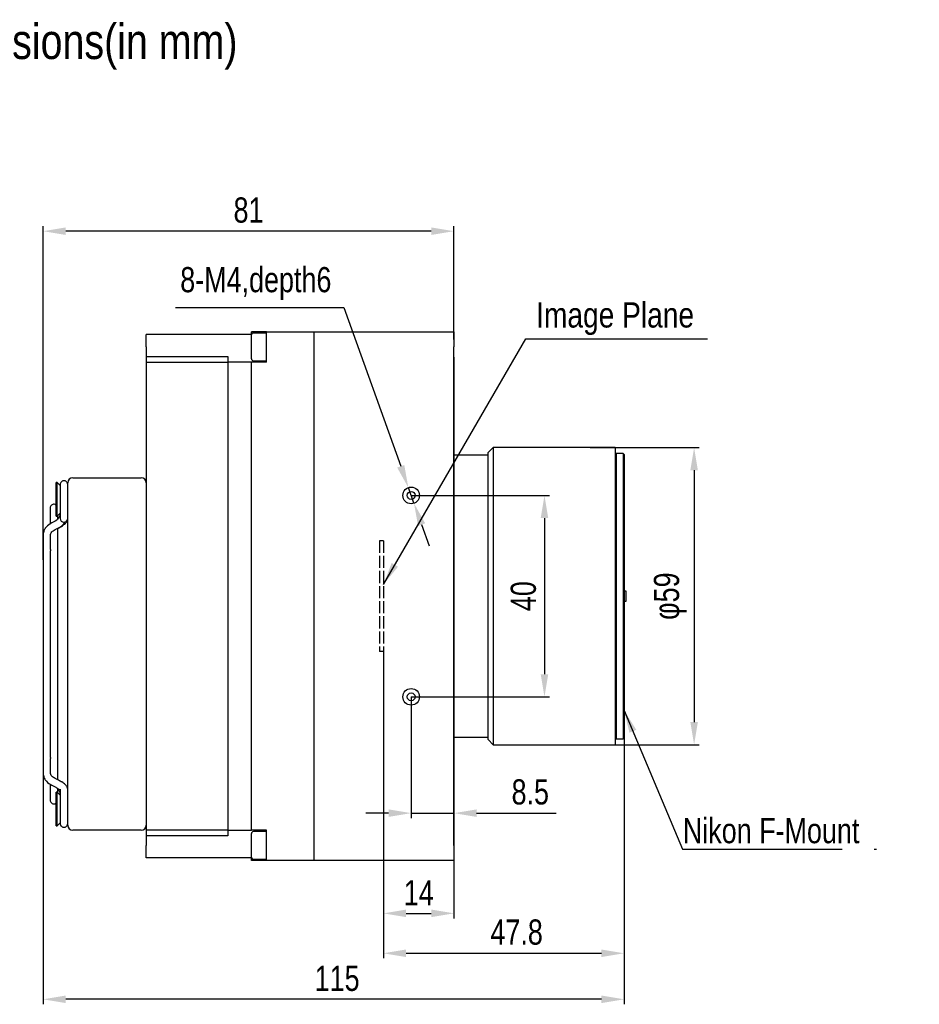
# Model space of a CAD drawing. Header units: millimetres. Extents: x 0 to 8447, y 0 to 2912.
# Tile 3 of 5: x 8144 to 8323, y 2716 to 2912. Entities that reach past the tile are written whole.
import ezdxf

# ---------------------------------------------------------------- set-up
doc = ezdxf.new("R2010")
doc.units = ezdxf.units.MM
doc.linetypes.add('ACAD_ISO02W100', pattern=[15, 12, -3])
doc.linetypes.add('CENTER', pattern=[50.8, 31.75, -6.35, 6.35, -6.35])
for name, color, linetype, lineweight in [('粗实线', 7, 'Continuous', 50), ('细实线', 3, 'Continuous', 25), ('细虚线', 2, 'ACAD_ISO02W100', 25)]:
    doc.layers.add(name, color=color, linetype=linetype, lineweight=lineweight)
doc.styles.add('iTek', font='txt', dxfattribs={"width": 0.8, "height": 5})
doc.dimstyles.new('iTek', dxfattribs={"dimscale": 0, "dimtxt": 5, "dimasz": 4.5, "dimexe": 1, "dimexo": 0, "dimgap": 1.5, "dimtad": 1, "dimtoh": 1, "dimdsep": 46, "dimtxsty": 'iTek', "dimcen": 4, "dimclrd": 256, "dimclre": 256, "dimclrt": 256, "dimazin": 2, "dimtfac": 1, "dimtmove": 0, "dimatfit": 3, "dimfxl": 1, "dimlwd": -1, "dimlwe": -1, "dimarcsym": 0})

# ---------------------------------------------------------------- blocks, each defined once
blk = doc.blocks.new('*D127')
at = {"layer": 'Defpoints', "color": 0, "linetype": 'CENTER'}
for p in [(8221.67, 2817.19), (8221.67, 2777.19), (8248.15, 2777.19)]:
    blk.add_point(p, dxfattribs=at)
at = {"layer": '细实线'}
for p, q in [((8221.67, 2817.19), (8249.15, 2817.19)), ((8248.15, 2812.69), (8248.15, 2781.69)), ((8221.67, 2777.19), (8249.15, 2777.19))]:
    blk.add_line(p, q, dxfattribs=at)
at = {"layer": '细实线', "linetype": 'CENTER'}
for points in [[(8247.4, 2812.69), (8248.9, 2812.69), (8248.15, 2817.19)], [(8247.4, 2781.69), (8248.9, 2781.69), (8248.15, 2777.19)]]:
    blk.add_solid(points, dxfattribs=at)
at = {"layer": '细实线', "linetype": 'CENTER', "insert": (8243.98, 2797.19), "char_height": 5, "attachment_point": 5, "rotation": 90, "style": 'iTek'}
blk.add_mtext('40', dxfattribs=at)
blk = doc.blocks.new('*D128')
at = {"layer": 'Defpoints', "color": 0, "linetype": 'CENTER'}
for p in [(8221.11, 2818.74), (8222.23, 2815.64)]:
    blk.add_point(p, dxfattribs=at)
at = {"layer": '细实线'}
for p, q in [((8174.84, 2854.52), (8208.27, 2854.52)), ((8208.27, 2854.52), (8219.59, 2822.98)), ((8222.23, 2815.64), (8221.11, 2818.74)), ((8223.75, 2811.4), (8225.27, 2807.17))]:
    blk.add_line(p, q, dxfattribs=at)
at = {"layer": '细实线', "linetype": 'CENTER'}
for points in [[(8220.3, 2823.23), (8218.89, 2822.73), (8221.11, 2818.74)], [(8224.45, 2811.66), (8223.04, 2811.15), (8222.23, 2815.64)]]:
    blk.add_solid(points, dxfattribs=at)
at = {"layer": '细实线', "linetype": 'CENTER', "insert": (8190.81, 2859.3), "char_height": 5, "attachment_point": 5, "style": 'iTek'}
blk.add_mtext('8-M4,depth6', dxfattribs=at)
blk = doc.blocks.new('*D129')
at = {"layer": 'Defpoints', "color": 0, "linetype": 'CENTER'}
for p in [(8221.67, 2777.19), (8230.17, 2775.04), (8230.17, 2754.09)]:
    blk.add_point(p, dxfattribs=at)
at = {"layer": '细实线'}
for p, q in [((8221.67, 2777.19), (8221.67, 2753.09)), ((8230.17, 2775.04), (8230.17, 2753.09)), ((8217.17, 2754.09), (8212.67, 2754.09)), ((8221.67, 2754.09), (8230.17, 2754.09)), ((8234.67, 2754.09), (8250.46, 2754.09))]:
    blk.add_line(p, q, dxfattribs=at)
at = {"layer": '细实线', "linetype": 'CENTER'}
for points in [[(8217.17, 2754.84), (8217.17, 2753.34), (8221.67, 2754.09)], [(8234.67, 2754.84), (8234.67, 2753.34), (8230.17, 2754.09)]]:
    blk.add_solid(points, dxfattribs=at)
at = {"layer": '细实线', "linetype": 'CENTER', "insert": (8245.33, 2758.28), "char_height": 5, "attachment_point": 5, "style": 'iTek'}
blk.add_mtext('8.5', dxfattribs=at)
blk = doc.blocks.new('*D130')
at = {"layer": 'Defpoints', "color": 0, "linetype": 'CENTER'}
for p in [(8230.17, 2844.65), (8216.17, 2786.19), (8230.17, 2734.19)]:
    blk.add_point(p, dxfattribs=at)
at = {"layer": '细实线'}
for p, q in [((8230.17, 2844.65), (8230.17, 2733.19)), ((8216.17, 2786.19), (8216.17, 2733.19)), ((8220.67, 2734.19), (8225.67, 2734.19))]:
    blk.add_line(p, q, dxfattribs=at)
at = {"layer": '细实线', "linetype": 'CENTER'}
for points in [[(8220.67, 2734.94), (8220.67, 2733.44), (8216.17, 2734.19)], [(8225.67, 2734.94), (8225.67, 2733.44), (8230.17, 2734.19)]]:
    blk.add_solid(points, dxfattribs=at)
at = {"layer": '细实线', "linetype": 'CENTER', "insert": (8223.17, 2738.27), "char_height": 5, "attachment_point": 5, "style": 'iTek'}
blk.add_mtext('14', dxfattribs=at)
blk = doc.blocks.new('*D131')
at = {"layer": 'Defpoints', "color": 0, "linetype": 'CENTER'}
for p in [(8216.17, 2786.19), (8263.97, 2769.67), (8263.97, 2726.26)]:
    blk.add_point(p, dxfattribs=at)
at = {"layer": '细实线'}
for p, q in [((8216.17, 2786.19), (8216.17, 2725.26)), ((8263.97, 2769.67), (8263.97, 2725.26)), ((8220.67, 2726.26), (8259.47, 2726.26))]:
    blk.add_line(p, q, dxfattribs=at)
at = {"layer": '细实线', "linetype": 'CENTER'}
for points in [[(8220.67, 2727.01), (8220.67, 2725.51), (8216.17, 2726.26)], [(8259.47, 2727.01), (8259.47, 2725.51), (8263.97, 2726.26)]]:
    blk.add_solid(points, dxfattribs=at)
at = {"layer": '细实线', "linetype": 'CENTER', "insert": (8242.62, 2730.44), "char_height": 5, "attachment_point": 5, "style": 'iTek'}
blk.add_mtext('47.8', dxfattribs=at)
blk = doc.blocks.new('*D132')
at = {"layer": 'Defpoints', "color": 0, "linetype": 'CENTER'}
for p in [(8148.55, 2771.62), (8263.97, 2769.67), (8148.55, 2717.12)]:
    blk.add_point(p, dxfattribs=at)
at = {"layer": '细实线'}
for p, q in [((8148.55, 2771.62), (8148.55, 2716.12)), ((8263.97, 2769.67), (8263.97, 2716.12)), ((8259.47, 2717.12), (8153.05, 2717.12))]:
    blk.add_line(p, q, dxfattribs=at)
at = {"layer": '细实线', "linetype": 'CENTER'}
for points in [[(8153.05, 2717.87), (8153.05, 2716.37), (8148.55, 2717.12)], [(8259.47, 2717.87), (8259.47, 2716.37), (8263.97, 2717.12)]]:
    blk.add_solid(points, dxfattribs=at)
at = {"layer": '细实线', "linetype": 'CENTER', "insert": (8206.96, 2721.25), "char_height": 5, "attachment_point": 5, "style": 'iTek'}
blk.add_mtext('115', dxfattribs=at)
blk = doc.blocks.new('*D133')
at = {"layer": 'Defpoints', "color": 0, "linetype": 'CENTER'}
for p in [(8257.25, 2826.69), (8257.25, 2767.69), (8277.87, 2767.69)]:
    blk.add_point(p, dxfattribs=at)
at = {"layer": '细实线'}
for p, q in [((8257.25, 2826.69), (8278.87, 2826.69)), ((8277.87, 2822.19), (8277.87, 2772.19)), ((8257.25, 2767.69), (8278.87, 2767.69))]:
    blk.add_line(p, q, dxfattribs=at)
at = {"layer": '细实线', "linetype": 'CENTER'}
for points in [[(8277.12, 2822.19), (8278.62, 2822.19), (8277.87, 2826.69)], [(8277.12, 2772.19), (8278.62, 2772.19), (8277.87, 2767.69)]]:
    blk.add_solid(points, dxfattribs=at)
at = {"layer": '细实线', "linetype": 'CENTER', "insert": (8273.14, 2797.19), "char_height": 5, "attachment_point": 5, "rotation": 90, "style": 'iTek'}
blk.add_mtext('φ59', dxfattribs=at)
blk = doc.blocks.new('*D134')
at = {"layer": 'Defpoints', "color": 0, "linetype": 'CENTER'}
for p in [(8148.55, 2869.68), (8230.17, 2848.19), (8148.55, 2804.39)]:
    blk.add_point(p, dxfattribs=at)
at = {"layer": '细实线'}
for p, q in [((8148.55, 2804.39), (8148.55, 2870.68)), ((8225.67, 2869.68), (8153.05, 2869.68)), ((8230.17, 2848.19), (8230.17, 2870.68))]:
    blk.add_line(p, q, dxfattribs=at)
at = {"layer": '细实线', "linetype": 'CENTER'}
for points in [[(8153.05, 2870.43), (8153.05, 2868.93), (8148.55, 2869.68)], [(8225.67, 2870.43), (8225.67, 2868.93), (8230.17, 2869.68)]]:
    blk.add_solid(points, dxfattribs=at)
at = {"layer": '细实线', "linetype": 'CENTER', "insert": (8189.36, 2873.85), "char_height": 5, "attachment_point": 5, "style": 'iTek'}
blk.add_mtext('81', dxfattribs=at)

msp = doc.modelspace()

# ---------------------------------------------------------------- linework, layer by layer
at = {"layer": '粗实线', "color": 7, "linetype": 'Continuous', "lineweight": 30}
for p, q in [((8189.949, 2849.192), (8189.949, 2849.692)), ((8192.949, 2849.692), (8189.949, 2849.692)), ((8192.949, 2849.442), (8190.324, 2849.442)), ((8192.949, 2849.692), (8202.349, 2849.692)), ((8192.949, 2846.692), (8192.949, 2849.692)), ((8202.349, 2849.692), (8202.349, 2846.692)), ((8202.349, 2849.692), (8230.169, 2849.692)), ((8230.169, 2849.692), (8230.169, 2846.692)), ((8189.949, 2849.192), (8169.049, 2849.192)), ((8169.049, 2846.692), (8169.049, 2849.192)), ((8189.949, 2844.317), (8189.949, 2849.067)), ((8169.049, 2846.692), (8169.049, 2844.766)), ((8192.949, 2843.692), (8192.949, 2846.692)), ((8202.349, 2846.692), (8202.349, 2747.692)), ((8230.169, 2747.692), (8230.169, 2846.692)), ((8169.049, 2844.766), (8185.249, 2844.766)), ((8169.049, 2844.766), (8169.049, 2843.692)), ((8169.049, 2843.692), (8169.049, 2750.692)), ((8169.049, 2843.692), (8185.249, 2843.692)), ((8185.249, 2844.766), (8185.249, 2843.692)), ((8185.249, 2843.692), (8185.249, 2750.692)), ((8189.949, 2843.692), (8185.249, 2843.692)), ((8192.949, 2843.692), (8189.949, 2843.692)), ((8189.949, 2750.692), (8189.949, 2843.692)), ((8190.324, 2843.942), (8192.949, 2843.942)), ((8237.969, 2826.692), (8236.969, 2825.692)), ((8262.179, 2826.692), (8237.969, 2826.692)), ((8237.969, 2826.692), (8237.969, 2767.692)), ((8262.179, 2826.692), (8262.179, 2767.692)), ((8236.969, 2825.192), (8230.169, 2825.192)), ((8236.969, 2768.692), (8236.969, 2825.692)), ((8262.379, 2825.517), (8262.179, 2825.317)), ((8263.769, 2825.517), (8262.379, 2825.517)), ((8262.379, 2825.517), (8262.379, 2768.867)), ((8263.969, 2825.317), (8263.769, 2825.517)), ((8263.769, 2825.517), (8263.769, 2768.867)), ((8263.969, 2825.317), (8263.969, 2769.067)), ((8154.449, 2820.692), (8168.049, 2820.692)), ((8151.349, 2819.792), (8151.149, 2819.792)), ((8151.149, 2816.442), (8151.149, 2819.792)), ((8151.949, 2819.192), (8151.349, 2819.792)), ((8151.349, 2816.442), (8151.349, 2819.792)), ((8151.949, 2819.349), (8151.949, 2814.229)), ((8153.449, 2817.692), (8153.449, 2819.692)), ((8151.149, 2813.092), (8151.149, 2816.442)), ((8151.349, 2813.092), (8151.349, 2816.442)), ((8153.449, 2753.692), (8153.449, 2817.692)), ((8149.949, 2814.692), (8149.949, 2811.517)), ((8151.268, 2812.291), (8150.974, 2812.088)), ((8151.149, 2813.092), (8151.349, 2813.092)), ((8151.369, 2812.394), (8151.268, 2812.291)), ((8151.349, 2813.092), (8151.949, 2813.692)), ((8151.449, 2812.437), (8151.449, 2813.192)), ((8151.949, 2813.451), (8151.949, 2812.624)), ((8150.932, 2812.076), (8150.26, 2811.747)), ((8150.92, 2810.4), (8151.592, 2810.729)), ((8150.926, 2810.403), (8150.92, 2810.4)), ((8151.449, 2765.185), (8151.449, 2810.659)), ((8151.592, 2810.729), (8151.611, 2810.741)), ((8151.611, 2810.741), (8151.592, 2810.729)), ((8148.549, 2809.329), (8148.549, 2787.813)), ((8148.574, 2809.64), (8148.562, 2809.231)), ((8150.049, 2806.462), (8150.049, 2809.329)), ((8149.949, 2805.932), (8149.949, 2765.449)), ((8264.389, 2798.192), (8263.969, 2798.192)), ((8264.389, 2797.192), (8264.389, 2798.192)), ((8264.389, 2796.192), (8264.389, 2797.192)), ((8263.969, 2796.192), (8264.389, 2796.192)), ((8148.549, 2783.57), (8148.549, 2762.054)), ((8230.169, 2769.192), (8236.969, 2769.192)), ((8236.969, 2768.692), (8237.969, 2767.692)), ((8237.969, 2767.692), (8262.179, 2767.692)), ((8262.179, 2769.067), (8262.379, 2768.867)), ((8262.379, 2768.867), (8263.769, 2768.867)), ((8263.769, 2768.867), (8263.969, 2769.067)), ((8150.049, 2762.054), (8150.049, 2764.921)), ((8151.449, 2760.725), (8151.449, 2765.185)), ((8150.049, 2762.054), (8150.034, 2762.157)), ((8149.949, 2759.807), (8149.949, 2756.692)), ((8150.26, 2759.637), (8150.932, 2759.308)), ((8151.592, 2760.655), (8150.92, 2760.984)), ((8151.592, 2760.655), (8151.611, 2760.643)), ((8151.349, 2758.292), (8151.149, 2758.292)), ((8151.149, 2754.942), (8151.149, 2758.292)), ((8151.949, 2757.692), (8151.349, 2758.292)), ((8151.349, 2754.942), (8151.349, 2758.292)), ((8151.449, 2758.192), (8151.449, 2758.926)), ((8151.949, 2758.825), (8151.949, 2757.933)), ((8151.949, 2757.157), (8151.949, 2752.035)), ((8151.149, 2751.592), (8151.149, 2754.942)), ((8151.349, 2751.592), (8151.349, 2754.942)), ((8153.449, 2751.692), (8153.449, 2753.692)), ((8151.149, 2751.592), (8151.349, 2751.592)), ((8151.349, 2751.592), (8151.949, 2752.192)), ((8168.049, 2750.692), (8154.449, 2750.692)), ((8185.249, 2750.692), (8169.049, 2750.692)), ((8169.049, 2750.692), (8169.049, 2749.618)), ((8185.249, 2750.692), (8189.949, 2750.692)), ((8185.249, 2750.692), (8185.249, 2749.618)), ((8192.949, 2750.692), (8189.949, 2750.692)), ((8189.949, 2745.317), (8189.949, 2750.067)), ((8192.949, 2750.442), (8190.324, 2750.442)), ((8192.949, 2747.692), (8192.949, 2750.692)), ((8185.249, 2749.618), (8169.049, 2749.618)), ((8169.049, 2749.618), (8169.049, 2747.692)), ((8169.049, 2745.192), (8169.049, 2747.692)), ((8192.949, 2744.692), (8192.949, 2747.692)), ((8202.349, 2747.692), (8202.349, 2744.692)), ((8230.169, 2747.692), (8230.169, 2744.692)), ((8189.949, 2745.192), (8169.049, 2745.192)), ((8189.949, 2744.692), (8189.949, 2745.192)), ((8192.949, 2744.692), (8189.949, 2744.692)), ((8190.324, 2744.942), (8192.949, 2744.942)), ((8202.349, 2744.692), (8192.949, 2744.692)), ((8230.169, 2744.692), (8202.349, 2744.692))]:
    msp.add_line(p, q, dxfattribs=at)
at = {"layer": '粗实线', "color": 7, "linetype": 'Continuous', "lineweight": 30, "flags": 128}
for points in [[(8148.549, 2809.329), (8148.576, 2809.648), (8148.586, 2809.703)], [(8148.549, 2762.054), (8148.576, 2761.735), (8148.586, 2761.681)], [(8152.205, 2760.264), (8152.001, 2760.416), (8151.611, 2760.643)]]:
    msp.add_lwpolyline(points, dxfattribs=at)
at = {"layer": '粗实线', "color": 7, "linetype": 'Continuous', "lineweight": 30}
for centre, radius in [((8221.669, 2817.192), 1.65), ((8221.669, 2817.192), 0.784), ((8221.669, 2777.192), 1.65), ((8221.669, 2777.192), 0.784)]:
    msp.add_circle(centre, radius, dxfattribs=at)
at = {"layer": '粗实线', "lineweight": 30}
for centre in [(8221.669, 2817.192), (8221.669, 2777.192)]:
    msp.add_circle(centre, 1.65, dxfattribs=at)
at = {"layer": '粗实线', "color": 7, "linetype": 'Continuous', "lineweight": 30}
for centre, radius, start, end in [((8190.324, 2849.067), 0.375, 90, 180), ((8190.324, 2844.317), 0.375, 180, 270), ((8154.449, 2819.692), 1, 90, 180), ((8168.049, 2819.692), 1, 0, 90), ((8152.686, 2812.637), 0.738, 181.00964, 270.97614), ((8152.711, 2812.637), 0.738, 269.02461, 358.98934), ((8150.227, 2813.563), 3.144, 296.12851, 328.68781), ((8154.449, 2751.692), 1, 180, 270), ((8168.049, 2751.692), 1, 270, 0), ((8190.324, 2750.067), 0.375, 90, 180), ((8190.324, 2745.317), 0.375, 180, 270)]:
    msp.add_arc(centre, radius, start, end, dxfattribs=at)
for points, knots in [([(8152.773, 2820.095), (8152.673, 2820.093), (8152.463, 2820.09), (8152.181, 2819.921), (8151.985, 2819.657), (8151.96, 2819.448), (8151.949, 2819.349)], [0, 0, 0, 0, 0.2387694, 0.4999984, 0.761231, 1, 1, 1, 1]), ([(8153.449, 2819.349), (8153.437, 2819.448), (8153.412, 2819.657), (8153.217, 2819.921), (8152.934, 2820.09), (8152.724, 2820.093), (8152.624, 2820.095)], [0, 0, 0, 0, 0.2387704, 0.5000014, 0.7612305, 1, 1, 1, 1]), ([(8150.773, 2815.438), (8150.673, 2815.436), (8150.463, 2815.433), (8150.181, 2815.264), (8149.985, 2815), (8149.96, 2814.792), (8149.949, 2814.692)], [0, 0, 0, 0, 0.2387722, 0.500001, 0.7612293, 1, 1, 1, 1]), ([(8151.149, 2815.278), (8151.075, 2815.33), (8150.918, 2815.44), (8150.725, 2815.439), (8150.624, 2815.438)], [0, 0, 0, 0, 0.4703777, 1, 1, 1, 1]), ([(8151.949, 2814.227), (8151.949, 2814.054), (8151.949, 2813.706), (8151.949, 2813.536), (8151.949, 2813.451)], [0, 0, 0, 0, 0.4999991, 1, 1, 1, 1]), ([(8151.937, 2813.681), (8151.93, 2813.573), (8151.914, 2813.318), (8151.783, 2812.946), (8151.6, 2812.615), (8151.434, 2812.456), (8151.369, 2812.394)], [0, 0, 0, 0, 0.2144831, 0.5107203, 0.8087233, 1, 1, 1, 1]), ([(8151.591, 2810.728), (8151.866, 2810.873), (8152.406, 2811.156), (8152.988, 2811.614), (8153.369, 2812.069), (8153.423, 2812.393), (8153.448, 2812.546)], [0, 0, 0, 0, 0.2733934, 0.5377376, 0.7823979, 1, 1, 1, 1]), ([(8150.26, 2811.747), (8149.877, 2811.507), (8149.269, 2811.128), (8148.746, 2810.352), (8148.633, 2809.882), (8148.574, 2809.64)], [0, 0, 0, 0, 0.45188965, 0.71749019, 1, 1, 1, 1]), ([(8150.036, 2809.231), (8150.046, 2809.358), (8150.065, 2809.604), (8150.326, 2810.031), (8150.692, 2810.258), (8150.921, 2810.4)], [0, 0, 0, 0, 0.2875258, 0.5560637, 1, 1, 1, 1]), ([(8150.049, 2806.462), (8150.047, 2806.431), (8150.042, 2806.367), (8150.014, 2806.251), (8149.98, 2806.131), (8149.955, 2806.02), (8149.945, 2805.945), (8149.949, 2805.921), (8149.949, 2805.919)], [0, 0, 0, 0, 0.1981301, 0.39635, 0.5920895, 0.7867252, 0.9852217, 1, 1, 1, 1]), ([(8148.549, 2787.813), (8148.549, 2787.518), (8148.549, 2787.064), (8148.549, 2786.305), (8148.549, 2785.692), (8148.549, 2785.078), (8148.549, 2784.32), (8148.549, 2783.866), (8148.549, 2783.57)], [0, 0, 0, 0, 0.239457, 0.3683609, 0.5000002, 0.6316391, 0.760543, 1, 1, 1, 1]), ([(8149.952, 2765.479), (8149.951, 2765.468), (8149.945, 2765.432), (8149.959, 2765.342), (8149.987, 2765.225), (8150.021, 2765.105), (8150.045, 2765), (8150.047, 2764.945), (8150.049, 2764.921)], [0, 0, 0, 0, 0.0908987, 0.2829955, 0.476565, 0.66615, 0.8526311, 1, 1, 1, 1]), ([(8148.574, 2761.743), (8148.633, 2761.501), (8148.746, 2761.032), (8149.269, 2760.256), (8149.877, 2759.876), (8150.26, 2759.637)], [0, 0, 0, 0, 0.2825104, 0.5481105, 1, 1, 1, 1]), ([(8149.949, 2762.192), (8149.955, 2762.089), (8149.964, 2761.944), (8150.052, 2761.833), (8150.078, 2761.801)], [0, 0, 0, 0, 0.7090921, 1, 1, 1, 1]), ([(8150.921, 2760.984), (8150.692, 2761.125), (8150.326, 2761.353), (8150.065, 2761.779), (8150.046, 2762.025), (8150.036, 2762.152)], [0, 0, 0, 0, 0.4439364, 0.7124746, 1, 1, 1, 1]), ([(8153.448, 2758.837), (8153.428, 2758.972), (8153.383, 2759.278), (8153.054, 2759.705), (8152.481, 2760.184), (8151.897, 2760.493), (8151.591, 2760.655)], [0, 0, 0, 0, 0.1843322, 0.4181036, 0.6950473, 1, 1, 1, 1]), ([(8150.933, 2759.307), (8151.141, 2759.199), (8151.536, 2758.994), (8151.86, 2758.762), (8151.915, 2758.739), (8151.94, 2758.729)], [0, 0, 0, 0, 0.3783795, 0.7180588, 1, 1, 1, 1]), ([(8151.517, 2758.836), (8151.53, 2758.823), (8151.642, 2758.711), (8151.781, 2758.435), (8151.914, 2758.066), (8151.931, 2757.81), (8151.937, 2757.703)], [0, 0, 0, 0, 0.0468534, 0.3980762, 0.7472133, 1, 1, 1, 1]), ([(8151.949, 2757.933), (8151.949, 2757.848), (8151.949, 2757.677), (8151.949, 2757.33), (8151.949, 2757.156)], [0, 0, 0, 0, 0.5000008, 1, 1, 1, 1]), ([(8149.949, 2756.692), (8149.96, 2756.592), (8149.985, 2756.383), (8150.181, 2756.119), (8150.463, 2755.951), (8150.673, 2755.947), (8150.773, 2755.946)], [0, 0, 0, 0, 0.2387689, 0.4999982, 0.7612277, 1, 1, 1, 1]), ([(8150.624, 2755.946), (8150.725, 2755.945), (8150.918, 2755.944), (8151.075, 2756.054), (8151.149, 2756.105)], [0, 0, 0, 0, 0.5296223, 1, 1, 1, 1]), ([(8151.949, 2752.035), (8151.96, 2751.935), (8151.985, 2751.726), (8152.181, 2751.462), (8152.463, 2751.294), (8152.673, 2751.29), (8152.773, 2751.289)], [0, 0, 0, 0, 0.2387701, 0.5000023, 0.7612312, 1, 1, 1, 1]), ([(8152.624, 2751.289), (8152.724, 2751.29), (8152.934, 2751.294), (8153.217, 2751.462), (8153.412, 2751.726), (8153.437, 2751.935), (8153.449, 2752.035)], [0, 0, 0, 0, 0.2387689, 0.499998, 0.7612286, 1, 1, 1, 1])]:
    msp.add_open_spline(points, degree=3, knots=knots, dxfattribs=at)
at = {"layer": '细虚线', "ltscale": 0.2}
for p, q in [((8216.169, 2808.192), (8215.409, 2808.192)), ((8215.409, 2808.192), (8215.409, 2786.192)), ((8216.169, 2808.192), (8216.169, 2786.192)), ((8216.169, 2786.192), (8215.409, 2786.192))]:
    msp.add_line(p, q, dxfattribs=at)

# ---------------------------------------------------------------- texts
at = {"layer": '细实线', "color": 1, "linetype": 'CENTER', "insert": (8005.907, 2910.876), "char_height": 7, "width": 245.97301, "attachment_point": 1, "style": 'iTek'}
msp.add_mtext('{\\fArial|b0|i0|c0|p34;\\C0;TTS71MCL Camera Mechanical Dimensions(in mm)}', dxfattribs=at)
at = {"layer": '细实线', "linetype": 'CENTER', "char_height": 5, "width": 49.62247, "attachment_point": 1, "style": 'iTek'}
for s, insert in [('{\\fArial|b0|i0|c0|p34;Image Plane}', (8246.495, 2855.545)), ('Nikon F-Mount', (8275.631, 2753.12))]:
    msp.add_mtext(s, dxfattribs=dict(at, insert=insert))

# ---------------------------------------------------------------- dimensions: what is measured, and where the dimension line sits
at = {"layer": '细实线', "color": 1, "linetype": 'CENTER'}
dim = msp.add_linear_dim(base=(8148.549, 2869.675), p1=(8230.169, 2848.192), p2=(8148.549, 2804.385), text='81', dimstyle='iTek', override={"dimscale": 1}, dxfattribs=at)
dim.commit()
dim.dimension.update_dxf_attribs({"geometry": '*D134', "text_midpoint": (8189.359, 2873.855)})
dim = msp.add_diameter_dim_2p(p1=(8222.226, 2815.639), p2=(8221.111, 2818.745), text='8-M4,depth6', dimstyle='iTek', override={"dimscale": 1, "dimtxt": 5}, dxfattribs=at)
dim.commit()
dim.dimension.update_dxf_attribs({"geometry": '*D128', "text_midpoint": (8190.806, 2854.522), "dimtype": 163})
for base, p1, p2, picture, middle in [((8230.169, 2734.192), (8216.169, 2786.192), (8230.169, 2844.65), '*D130', (8223.169, 2734.192)), ((8263.969, 2726.256), (8216.169, 2786.192), (8263.969, 2769.671), '*D131', (8242.616, 2726.256)), ((8230.169, 2754.091), (8221.669, 2777.192), (8230.169, 2775.045), '*D129', (8245.327, 2754.091))]:
    dim = msp.add_linear_dim(base=base, p1=p1, p2=p2, dimstyle='iTek', override={"dimscale": 1}, dxfattribs=at)
    dim.commit()
    dim.dimension.update_dxf_attribs({"geometry": picture, "text_midpoint": middle, "dimtype": 160})
dim = msp.add_linear_dim(base=(8277.868, 2767.692), p1=(8257.246, 2826.692), p2=(8257.246, 2767.692), angle=90, text='φ<>', dimstyle='iTek', override={"dimscale": 1}, dxfattribs=at)
dim.commit()
dim.dimension.update_dxf_attribs({"geometry": '*D133', "text_midpoint": (8273.136, 2797.192)})
dim = msp.add_linear_dim(base=(8248.15, 2777.192), p1=(8221.669, 2817.192), p2=(8221.669, 2777.192), angle=90, dimstyle='iTek', override={"dimscale": 1}, dxfattribs=at)
dim.commit()
dim.dimension.update_dxf_attribs({"geometry": '*D127', "text_midpoint": (8248.15, 2797.192), "dimtype": 160})
dim = msp.add_linear_dim(base=(8148.549, 2717.124), p1=(8263.969, 2769.671), p2=(8148.549, 2771.621), text='115', dimstyle='iTek', override={"dimscale": 1}, dxfattribs=at)
dim.commit()
dim.dimension.update_dxf_attribs({"geometry": '*D132', "text_midpoint": (8206.959, 2717.124), "dimtype": 160})

# ---------------------------------------------------------------- leaders
at = {"layer": '细实线', "color": 1}
msp.add_leader([(8216.169, 2799.515), (8244.414, 2848.313), (8280.566, 2848.313)], dimstyle='iTek', override={"dimscale": 1, "dimtad": 0}, dxfattribs=at)
at = {"layer": '细实线', "linetype": 'CENTER'}
msp.add_leader([(8263.969, 2774.505), (8275.535, 2746.935), (8314.096, 2746.935)], dimstyle='iTek', override={"dimscale": 1, "dimtad": 0}, dxfattribs=at)

doc.saveas('drawing.dxf')
